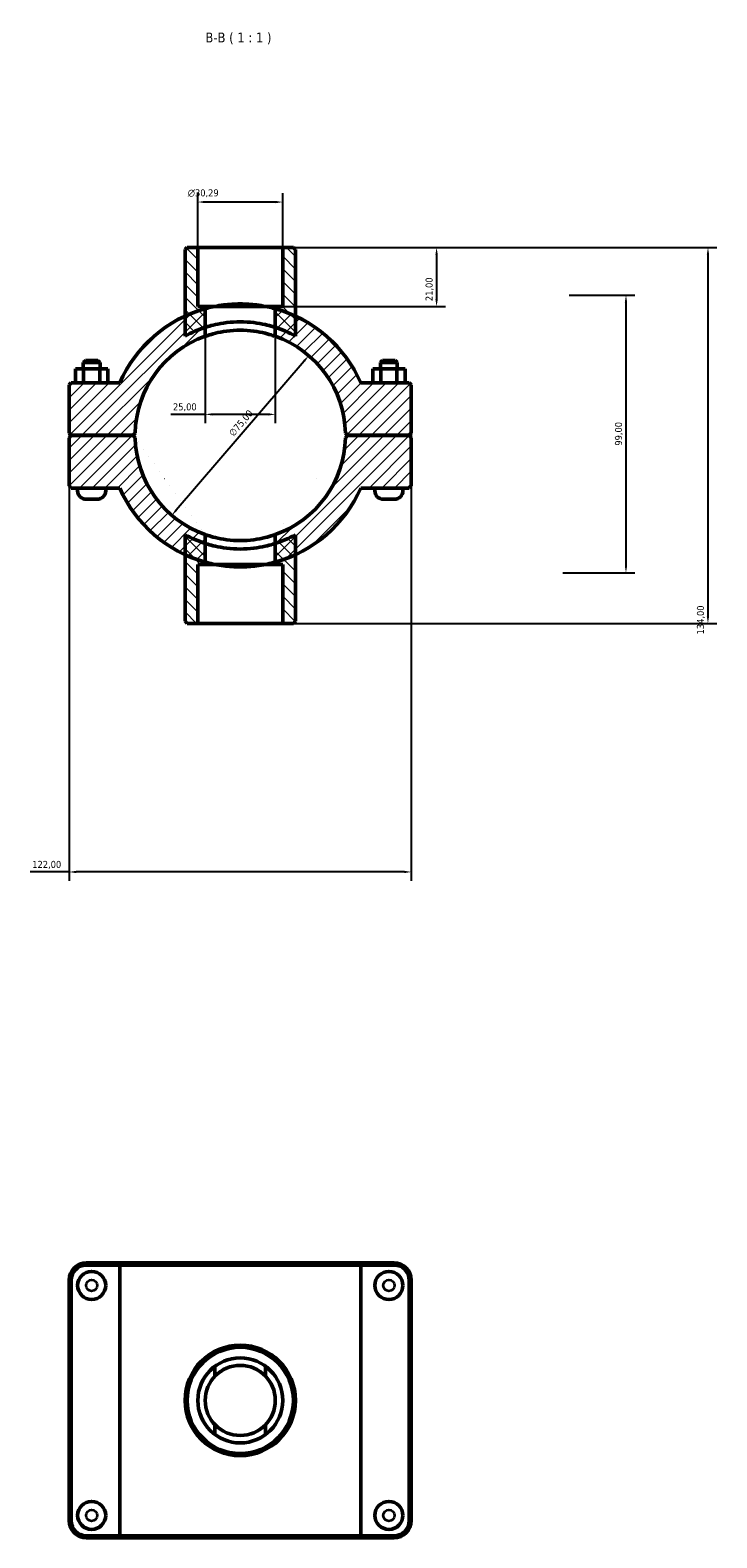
# Model space of a CAD drawing. Header units: millimetres. Extents: x 0 to 907, y -143 to 1184.
# Tile 4 of 4: x 352 to 596, y 646 to 1184. Entities that reach past the tile are written whole.
import ezdxf

# ---------------------------------------------------------------- set-up
doc = ezdxf.new("R2010")
doc.units = ezdxf.units.MM
for name, color, linetype, lineweight in [('Dimension (ISO)', 7, 'Continuous', 25), ('Hatch (ISO)', 7, 'Continuous', 18), ('Symbol (ISO)', 7, 'Continuous', 25), ('Visible (ISO)', 7, 'Continuous', 50), ('Visible Narrow (ISO)', 7, 'Continuous', 35)]:
    doc.layers.add(name, color=color, linetype=linetype, lineweight=lineweight)
doc.styles.add('Label Text (ISO)', font='tahoma.ttf')
doc.styles.add('Note Text (ISO)', font='tahoma.ttf')
doc.dimstyles.new('Default (ISO)', dxfattribs={"dimtxt": 2.5, "dimasz": 2.5, "dimexe": 3.175, "dimexo": 0, "dimgap": 0.762, "dimtad": 1, "dimrnd": 1e-08, "dimzin": 0, "dimtxsty": 'Note Text (ISO)', "dimcen": 0.09, "dimdle": 10, "dimclrd": 256, "dimclre": 256, "dimclrt": 232, "dimazin": 0, "dimtfac": 1.40208, "dimtmove": 0, "dimatfit": 3, "dimfxl": 1, "dimtolj": 1, "dimtzin": 0, "dimlwd": -1, "dimlwe": -1, "dimarcsym": 0})

# ---------------------------------------------------------------- blocks, each defined once
blk = doc.blocks.new('*D7')
at = {"layer": 'Defpoints', "color": 0, "transparency": 16777216}
for p in [(441.68, 1106.06), (439.03, 1085.06), (496.54, 1085.06)]:
    blk.add_point(p, dxfattribs=at)
at = {"layer": 'Dimension (ISO)', "transparency": 16777216}
for p, q in [((441.68, 1106.06), (499.72, 1106.06)), ((496.54, 1103.56), (496.54, 1087.56)), ((439.03, 1085.06), (499.72, 1085.06))]:
    blk.add_line(p, q, dxfattribs=at)
for points in [[(496.13, 1103.56), (496.96, 1103.56), (496.54, 1106.06)], [(496.13, 1087.56), (496.96, 1087.56), (496.54, 1085.06)]]:
    blk.add_solid(points, dxfattribs=at)
at = {"layer": 'Dimension (ISO)', "color": 232, "true_color": 0xca0064, "transparency": 16777216, "insert": (492.61, 1086.95), "char_height": 2.5, "attachment_point": 1, "rotation": 90, "style": 'Note Text (ISO)'}
blk.add_mtext('\\A1;21,00', dxfattribs=at)
blk = doc.blocks.new('*D8')
at = {"layer": 'Defpoints', "color": 0, "transparency": 16777216}
for p in [(411.39, 1122.27), (411.39, 1106.06), (441.68, 1106.06)]:
    blk.add_point(p, dxfattribs=at)
at = {"layer": 'Dimension (ISO)', "transparency": 16777216}
for p, q in [((411.39, 1106.06), (411.39, 1125.45)), ((441.68, 1106.06), (441.68, 1125.45)), ((439.18, 1122.27), (413.89, 1122.27))]:
    blk.add_line(p, q, dxfattribs=at)
for points in [[(413.89, 1122.69), (413.89, 1121.86), (411.39, 1122.27)], [(439.18, 1122.69), (439.18, 1121.86), (441.68, 1122.27)]]:
    blk.add_solid(points, dxfattribs=at)
at = {"layer": 'Dimension (ISO)', "color": 232, "true_color": 0xca0064, "transparency": 16777216, "insert": (407.8, 1126.8), "char_height": 2.5, "attachment_point": 1, "style": 'Note Text (ISO)'}
blk.add_mtext('\\A1;\\fAIGDT|b0|i0;\\H2.5000;\\ln\\fTahoma|b0|i0;\\H2.5000;30,29', dxfattribs=at)
blk = doc.blocks.new('*D9')
at = {"layer": 'Defpoints', "color": 0, "transparency": 16777216}
for p in [(450.96, 1067.52), (402.11, 1010.58)]:
    blk.add_point(p, dxfattribs=at)
at = {"layer": 'Dimension (ISO)', "transparency": 16777216}
blk.add_line((403.73, 1012.48), (449.33, 1065.62), dxfattribs=at)
blk.add_arc((426.53, 1039.05), 37.51, 44.5213, 70.5342, dxfattribs=at)
for points in [[(449.01, 1065.89), (449.64, 1065.35), (450.96, 1067.52)], [(403.42, 1012.75), (404.05, 1012.21), (402.11, 1010.58)]]:
    blk.add_solid(points, dxfattribs=at)
at = {"layer": 'Dimension (ISO)', "color": 232, "true_color": 0xca0064, "transparency": 16777216, "insert": (422.21, 1040.12), "char_height": 2.5, "attachment_point": 1, "rotation": 49.371, "style": 'Note Text (ISO)'}
blk.add_mtext('\\A1;∅75,00', dxfattribs=at)
blk = doc.blocks.new('*D10')
at = {"layer": 'Defpoints', "color": 0, "transparency": 16777216}
for p in [(543.85, 1089.06), (541.53, 990.06), (564.08, 990.06)]:
    blk.add_point(p, dxfattribs=at)
at = {"layer": 'Dimension (ISO)', "transparency": 16777216}
for p, q in [((543.85, 1089.06), (567.26, 1089.06)), ((564.08, 1086.56), (564.08, 992.56)), ((541.53, 990.06), (567.26, 990.06))]:
    blk.add_line(p, q, dxfattribs=at)
for points in [[(563.66, 1086.56), (564.5, 1086.56), (564.08, 1089.06)], [(563.66, 992.56), (564.5, 992.56), (564.08, 990.06)]]:
    blk.add_solid(points, dxfattribs=at)
at = {"layer": 'Dimension (ISO)', "color": 232, "true_color": 0xca0064, "transparency": 16777216, "insert": (560.15, 1035.41), "char_height": 2.5, "attachment_point": 1, "rotation": 90, "style": 'Note Text (ISO)'}
blk.add_mtext('\\A1;99,00', dxfattribs=at)
blk = doc.blocks.new('*D11')
at = {"layer": 'Defpoints', "color": 0, "transparency": 16777216}
for p in [(414.03, 1077.58), (439.03, 1077.58), (414.03, 1046.57)]:
    blk.add_point(p, dxfattribs=at)
at = {"layer": 'Dimension (ISO)', "transparency": 16777216}
for p, q in [((414.03, 1077.58), (414.03, 1043.39)), ((439.03, 1077.58), (439.03, 1043.39)), ((414.03, 1046.57), (401.78, 1046.57)), ((436.53, 1046.57), (416.53, 1046.57))]:
    blk.add_line(p, q, dxfattribs=at)
for points in [[(416.53, 1046.98), (416.53, 1046.15), (414.03, 1046.57)], [(436.53, 1046.98), (436.53, 1046.15), (439.03, 1046.57)]]:
    blk.add_solid(points, dxfattribs=at)
at = {"layer": 'Dimension (ISO)', "color": 232, "true_color": 0xca0064, "transparency": 16777216, "insert": (402.54, 1050.5), "char_height": 2.5, "attachment_point": 1, "style": 'Note Text (ISO)'}
blk.add_mtext('\\A1;25,00', dxfattribs=at)
blk = doc.blocks.new('*D12')
at = {"layer": 'Defpoints', "color": 0, "transparency": 16777216}
for p in [(441.68, 1106.06), (441.68, 972.06), (593.32, 972.06)]:
    blk.add_point(p, dxfattribs=at)
at = {"layer": 'Dimension (ISO)', "transparency": 16777216}
for p, q in [((441.68, 1106.06), (596.49, 1106.06)), ((593.32, 1103.56), (593.32, 974.56)), ((441.68, 972.06), (596.49, 972.06))]:
    blk.add_line(p, q, dxfattribs=at)
for points in [[(592.9, 1103.56), (593.73, 1103.56), (593.32, 1106.06)], [(592.9, 974.56), (593.73, 974.56), (593.32, 972.06)]]:
    blk.add_solid(points, dxfattribs=at)
at = {"layer": 'Dimension (ISO)', "color": 232, "true_color": 0xca0064, "transparency": 16777216, "insert": (589.38, 968.11), "char_height": 2.5, "attachment_point": 1, "rotation": 90, "style": 'Note Text (ISO)'}
blk.add_mtext('\\A1;134,00', dxfattribs=at)
blk = doc.blocks.new('*D13')
at = {"layer": 'Defpoints', "color": 0, "transparency": 16777216}
for p in [(365.53, 1039.86), (487.53, 1039.86), (365.53, 883.42)]:
    blk.add_point(p, dxfattribs=at)
at = {"layer": 'Dimension (ISO)', "transparency": 16777216}
for p, q in [((365.53, 1039.86), (365.53, 880.25)), ((487.53, 1039.86), (487.53, 880.25)), ((365.53, 883.42), (351.6, 883.42)), ((485.03, 883.42), (368.03, 883.42))]:
    blk.add_line(p, q, dxfattribs=at)
for points in [[(368.03, 883.84), (368.03, 883), (365.53, 883.42)], [(485.03, 883.84), (485.03, 883), (487.53, 883.42)]]:
    blk.add_solid(points, dxfattribs=at)
at = {"layer": 'Dimension (ISO)', "color": 232, "true_color": 0xca0064, "transparency": 16777216, "insert": (352.36, 887.36), "char_height": 2.5, "attachment_point": 1, "style": 'Note Text (ISO)'}
blk.add_mtext('\\A1;122,00', dxfattribs=at)

msp = doc.modelspace()

# ---------------------------------------------------------------- hatches: boundary and pattern name
at = {"layer": 'Hatch (ISO)'}
h = msp.add_hatch(dxfattribs=at)
h.set_pattern_fill('ANSI31', color=256, scale=25.4, angle=90.00021, style=0)
h.set_pattern_definition([(135.0002, (0, 0), (-2.245056, -2.245072), [])])
edge = h.paths.add_edge_path()
edge.add_line((411.386, 1085.061), (411.386, 1106.061))
edge.add_line((411.386, 1106.061), (407.592, 1106.061))
edge.add_line((407.592, 1106.061), (406.842, 1105.311))
edge.add_line((406.842, 1105.311), (406.842, 1081.6))
edge.add_line((406.842, 1081.6), (406.842, 1074.453))
edge.add_ellipse((426.531, 1039.061), major_axis=(-19.689, 35.392), ratio=1, start_angle=348.88944, end_angle=360, ccw=False)
edge.add_line((414.031, 1077.583), (414.031, 1085.061))
edge.add_line((414.031, 1085.061), (411.386, 1085.061))
edge = h.paths.add_edge_path()
edge.add_line((441.677, 1106.061), (441.677, 1085.061))
edge.add_line((441.677, 1085.061), (439.031, 1085.061))
edge.add_line((439.031, 1085.061), (439.031, 1077.583))
edge.add_ellipse((426.531, 1039.061), major_axis=(12.5, 38.523), ratio=1, start_angle=348.88944, end_angle=360, ccw=False)
edge.add_line((446.22, 1074.453), (446.22, 1081.6))
edge.add_line((446.22, 1081.6), (446.22, 1105.311))
edge.add_line((446.22, 1105.311), (445.47, 1106.061))
edge.add_line((445.47, 1106.061), (441.677, 1106.061))
edge = h.paths.add_edge_path()
edge.add_line((414.031, 993.061), (414.031, 1000.538))
edge.add_ellipse((426.531, 1039.061), major_axis=(-12.5, -38.523), ratio=1, start_angle=348.88944, end_angle=360, ccw=False)
edge.add_line((406.842, 1003.669), (406.842, 996.521))
edge.add_line((406.842, 996.521), (406.842, 972.811))
edge.add_line((406.842, 972.811), (407.592, 972.061))
edge.add_line((407.592, 972.061), (411.386, 972.061))
edge.add_line((411.386, 972.061), (411.386, 993.061))
edge.add_line((411.386, 993.061), (414.031, 993.061))
edge = h.paths.add_edge_path()
edge.add_line((439.031, 1000.538), (439.031, 993.061))
edge.add_line((439.031, 993.061), (441.677, 993.061))
edge.add_line((441.677, 993.061), (441.677, 972.061))
edge.add_line((441.677, 972.061), (445.47, 972.061))
edge.add_line((445.47, 972.061), (446.22, 972.811))
edge.add_line((446.22, 972.811), (446.22, 996.521))
edge.add_line((446.22, 996.521), (446.22, 1003.669))
edge.add_ellipse((426.531, 1039.061), major_axis=(19.689, -35.392), ratio=1, start_angle=348.88944, end_angle=360, ccw=False)
h = msp.add_hatch(dxfattribs=at)
h.set_pattern_fill('ANSI31', color=256, scale=25.4, style=0)
h.set_pattern_definition([(45, (0, 0), (-2.245064, 2.245064), [])])
edge = h.paths.add_edge_path()
edge.add_line((487.531, 1038.261), (486.781, 1039.011))
edge.add_line((486.781, 1039.011), (464.781, 1039.011))
edge.add_line((464.781, 1039.011), (464.023, 1038.261))
edge.add_ellipse((426.531, 1039.061), major_axis=(37.491, -0.8), ratio=1, start_angle=290.69355, end_angle=360, ccw=False)
edge.add_line((439.031, 1003.705), (439.031, 993.883))
edge.add_ellipse((426.531, 1039.061), major_axis=(12.5, -45.178), ratio=1, start_angle=0, end_angle=9.3708)
edge.add_ellipse((426.531, 1039.061), major_axis=(19.689, -42.539), ratio=1, start_angle=0, end_angle=41.58501)
edge.add_line((469.493, 1020.311), (486.781, 1020.311))
edge.add_line((486.781, 1020.311), (487.531, 1021.061))
edge.add_line((487.531, 1021.061), (487.531, 1038.261))
edge = h.paths.add_edge_path()
edge.add_line((366.281, 1039.011), (365.531, 1038.261))
edge.add_line((365.531, 1038.261), (365.531, 1021.061))
edge.add_line((365.531, 1021.061), (366.281, 1020.311))
edge.add_line((366.281, 1020.311), (383.57, 1020.311))
edge.add_ellipse((426.531, 1039.061), major_axis=(-42.962, -18.75), ratio=1, start_angle=0, end_angle=41.58501)
edge.add_ellipse((426.531, 1039.061), major_axis=(-19.689, -42.539), ratio=1, start_angle=0, end_angle=9.3708)
edge.add_line((414.031, 993.883), (414.031, 1003.705))
edge.add_ellipse((426.531, 1039.061), major_axis=(-12.5, -35.355), ratio=1, start_angle=290.69355, end_angle=360, ccw=False)
edge.add_line((389.04, 1038.261), (388.281, 1039.011))
edge.add_line((388.281, 1039.011), (366.281, 1039.011))
edge = h.paths.add_edge_path()
edge.add_line((486.781, 1039.111), (487.531, 1039.861))
edge.add_line((487.531, 1039.861), (487.531, 1057.061))
edge.add_line((487.531, 1057.061), (486.781, 1057.811))
edge.add_line((486.781, 1057.811), (469.493, 1057.811))
edge.add_ellipse((426.531, 1039.061), major_axis=(42.962, 18.75), ratio=1, start_angle=0, end_angle=41.58501)
edge.add_ellipse((426.531, 1039.061), major_axis=(19.689, 42.539), ratio=1, start_angle=0, end_angle=9.3708)
edge.add_line((439.031, 1084.238), (439.031, 1074.416))
edge.add_ellipse((426.531, 1039.061), major_axis=(12.5, 35.355), ratio=1, start_angle=290.69355, end_angle=360, ccw=False)
edge.add_line((464.023, 1039.861), (464.781, 1039.111))
edge.add_line((464.781, 1039.111), (486.781, 1039.111))
edge = h.paths.add_edge_path()
edge.add_line((365.531, 1039.861), (366.281, 1039.111))
edge.add_line((366.281, 1039.111), (388.281, 1039.111))
edge.add_line((388.281, 1039.111), (389.04, 1039.861))
edge.add_ellipse((426.531, 1039.061), major_axis=(-37.491, 0.8), ratio=1, start_angle=290.69355, end_angle=360, ccw=False)
edge.add_line((414.031, 1074.416), (414.031, 1084.238))
edge.add_ellipse((426.531, 1039.061), major_axis=(-12.5, 45.178), ratio=1, start_angle=0, end_angle=9.3708)
edge.add_ellipse((426.531, 1039.061), major_axis=(-19.689, 42.539), ratio=1, start_angle=0, end_angle=41.58501)
edge.add_line((383.57, 1057.811), (366.281, 1057.811))
edge.add_line((366.281, 1057.811), (365.531, 1057.061))
edge.add_line((365.531, 1057.061), (365.531, 1039.861))

# ---------------------------------------------------------------- linework, layer by layer
at = {"layer": 'Visible (ISO)'}
for p, q in [((407.592, 1106.061), (406.842, 1105.311)), ((406.842, 1105.311), (406.842, 1074.453)), ((411.386, 1106.061), (407.592, 1106.061)), ((411.386, 1085.061), (411.386, 1106.061)), ((411.386, 1106.061), (441.677, 1106.061)), ((441.677, 1106.061), (441.677, 1085.061)), ((445.47, 1106.061), (441.677, 1106.061)), ((446.22, 1105.311), (445.47, 1106.061)), ((446.22, 1074.453), (446.22, 1105.311)), ((414.031, 1085.061), (411.386, 1085.061)), ((414.031, 1077.583), (414.031, 1085.061)), ((414.031, 1085.061), (439.031, 1085.061)), ((414.031, 1074.416), (414.031, 1084.238)), ((417.516, 1085.061), (435.546, 1085.061)), ((441.677, 1085.061), (439.031, 1085.061)), ((439.031, 1085.061), (439.031, 1077.583)), ((439.031, 1084.238), (439.031, 1074.416)), ((371.281, 1065.811), (370.531, 1065.061)), ((376.531, 1065.061), (370.531, 1065.061)), ((370.531, 1062.811), (370.531, 1065.061)), ((371.281, 1065.811), (375.781, 1065.811)), ((375.781, 1065.811), (376.531, 1065.061)), ((376.531, 1062.811), (376.531, 1065.061)), ((477.281, 1065.811), (476.531, 1065.061)), ((476.531, 1065.061), (482.531, 1065.061)), ((476.531, 1065.061), (476.531, 1062.811)), ((481.781, 1065.811), (477.281, 1065.811)), ((481.781, 1065.811), (482.531, 1065.061)), ((482.531, 1065.061), (482.531, 1062.811)), ((367.758, 1062.811), (370.671, 1062.811)), ((367.758, 1057.811), (367.758, 1062.811)), ((370.671, 1062.811), (376.445, 1062.811)), ((370.671, 1057.811), (370.671, 1062.811)), ((376.445, 1062.811), (379.305, 1062.811)), ((376.445, 1057.811), (376.445, 1062.811)), ((379.305, 1057.811), (379.305, 1062.811)), ((476.618, 1062.811), (473.758, 1062.811)), ((473.758, 1057.811), (473.758, 1062.811)), ((476.618, 1057.811), (476.618, 1062.811)), ((482.391, 1062.811), (476.618, 1062.811)), ((482.391, 1057.811), (482.391, 1062.811)), ((485.305, 1062.811), (482.391, 1062.811)), ((485.305, 1057.811), (485.305, 1062.811)), ((366.281, 1057.811), (365.531, 1057.061)), ((365.531, 1057.061), (365.531, 1039.861)), ((383.57, 1057.811), (366.281, 1057.811)), ((486.781, 1057.811), (469.493, 1057.811)), ((487.531, 1057.061), (486.781, 1057.811)), ((487.531, 1039.861), (487.531, 1057.061)), ((365.531, 1039.861), (366.281, 1039.111)), ((366.281, 1039.011), (365.531, 1038.261)), ((365.531, 1038.261), (365.531, 1021.061)), ((366.281, 1039.111), (388.281, 1039.111)), ((388.281, 1039.011), (366.281, 1039.011)), ((368.531, 1039.011), (368.531, 1039.111)), ((378.531, 1039.011), (378.531, 1039.111)), ((388.281, 1039.111), (389.04, 1039.861)), ((389.04, 1038.261), (388.281, 1039.011)), ((464.023, 1039.861), (464.781, 1039.111)), ((464.781, 1039.011), (464.023, 1038.261)), ((464.781, 1039.111), (486.781, 1039.111)), ((486.781, 1039.011), (464.781, 1039.011)), ((474.531, 1039.111), (474.531, 1039.011)), ((484.531, 1039.111), (484.531, 1039.011)), ((486.781, 1039.111), (487.531, 1039.861)), ((487.531, 1038.261), (486.781, 1039.011)), ((487.531, 1021.061), (487.531, 1038.261)), ((365.531, 1021.061), (366.281, 1020.311)), ((366.281, 1020.311), (383.57, 1020.311)), ((368.531, 1019.311), (368.531, 1020.311)), ((375.531, 1016.311), (371.531, 1016.311)), ((378.531, 1019.311), (378.531, 1020.311)), ((469.493, 1020.311), (486.781, 1020.311)), ((474.531, 1020.311), (474.531, 1019.311)), ((477.531, 1016.311), (481.531, 1016.311)), ((484.531, 1020.311), (484.531, 1019.311)), ((486.781, 1020.311), (487.531, 1021.061)), ((406.842, 1003.669), (406.842, 972.811)), ((414.031, 993.883), (414.031, 1003.705)), ((414.031, 993.061), (414.031, 1000.538)), ((439.031, 1003.705), (439.031, 993.883)), ((439.031, 1000.538), (439.031, 993.061)), ((446.22, 972.811), (446.22, 1003.669)), ((411.386, 972.061), (411.386, 993.061)), ((411.386, 993.061), (414.031, 993.061)), ((439.031, 993.061), (414.031, 993.061)), ((435.546, 993.061), (417.516, 993.061)), ((439.031, 993.061), (441.677, 993.061)), ((441.677, 993.061), (441.677, 972.061)), ((406.842, 972.811), (407.592, 972.061)), ((407.592, 972.061), (411.386, 972.061)), ((441.677, 972.061), (411.386, 972.061)), ((441.677, 972.061), (445.47, 972.061)), ((445.47, 972.061), (446.22, 972.811)), ((384.063, 744.001), (371.631, 744.001)), ((371.631, 743.251), (383.57, 743.251)), ((469.493, 743.251), (383.57, 743.251)), ((383.57, 646.751), (383.57, 743.251)), ((384.063, 744.001), (468.999, 744.001)), ((481.431, 744.001), (468.999, 744.001)), ((469.493, 743.251), (481.431, 743.251)), ((469.493, 646.751), (469.493, 743.251)), ((365.531, 737.901), (365.531, 652.101)), ((366.281, 652.101), (366.281, 737.901)), ((486.781, 737.901), (486.781, 652.101)), ((487.531, 652.101), (487.531, 737.901)), ((417.516, 703.66), (417.516, 707.171)), ((435.546, 707.171), (435.546, 703.66)), ((417.516, 682.83), (417.516, 686.341)), ((435.546, 686.341), (435.546, 682.83)), ((383.57, 646.751), (371.631, 646.751)), ((371.631, 646.001), (384.063, 646.001)), ((383.57, 646.751), (469.493, 646.751)), ((468.999, 646.001), (384.063, 646.001)), ((468.999, 646.001), (481.431, 646.001)), ((481.431, 646.751), (469.493, 646.751))]:
    msp.add_line(p, q, dxfattribs=at)
for centre, radius in [((373.531, 736.001), 5), ((479.531, 736.001), 5), ((426.531, 695.001), 19.689), ((426.531, 695.001), 18.939), ((426.531, 695.001), 15.146), ((426.531, 695.001), 12.5), ((373.531, 654.001), 5), ((479.531, 654.001), 5)]:
    msp.add_circle(centre, radius, dxfattribs=at)
for centre, radius, start, end in [((426.531, 1039.061), 46.875, 105.46601, 156.42182), ((426.531, 1039.061), 46.875, 23.57818, 74.53399), ((426.531, 1039.061), 40.5, 107.97741, 119.08797), ((426.531, 1039.061), 40.5, 60.91203, 72.02259), ((426.531, 1039.061), 37.5, 109.47122, 178.77767), ((426.531, 1039.061), 37.5, 1.22233, 70.52878), ((426.531, 1039.061), 37.5, 181.22233, 250.52878), ((426.531, 1039.061), 37.5, 289.47122, 358.77767), ((371.531, 1019.311), 3, 180, 270), ((375.531, 1019.311), 3, 270, 0), ((426.531, 1039.061), 46.875, 203.57818, 254.53399), ((426.531, 1039.061), 46.875, 285.46601, 336.42182), ((477.531, 1019.311), 3, 180, 270), ((481.531, 1019.311), 3, 270, 0), ((426.531, 1039.061), 40.5, 240.91203, 252.02259), ((426.531, 1039.061), 40.5, 287.97741, 299.08797), ((371.631, 737.901), 6.1, 90, 180), ((371.631, 737.901), 5.35, 90, 180), ((481.431, 737.901), 6.1, 0, 90), ((481.431, 737.901), 5.35, 0, 90), ((426.531, 695.001), 12.5, 43.84804, 136.15196), ((426.531, 695.001), 12.5, 223.84804, 316.15196), ((371.631, 652.101), 6.1, 180, 270), ((371.631, 652.101), 5.35, 180, 270), ((481.431, 652.101), 6.1, 270, 0), ((481.431, 652.101), 5.35, 270, 0)]:
    msp.add_arc(centre, radius, start, end, dxfattribs=at)
for points, knots in [([(417.516, 1085.061), (418.489, 1085.251), (419.572, 1085.431), (421.648, 1085.69), (422.622, 1085.783), (424.584, 1085.906), (425.573, 1085.936), (427.489, 1085.936), (428.478, 1085.906), (430.44, 1085.783), (431.414, 1085.69), (433.491, 1085.431), (434.574, 1085.251), (435.546, 1085.061)], [5.97211, 5.97211, 5.97211, 5.97211, 6.3250775, 6.3250775, 6.6125173, 6.6125173, 6.899957, 6.899957, 7.1873967, 7.1873967, 7.4748365, 7.4748365, 7.827804, 7.827804, 7.827804, 7.827804]), ([(414.031, 1084.238), (414.031, 1084.238), (414.348, 1084.33), (415.592, 1084.646), (416.484, 1084.858), (417.516, 1085.061)], [3.78669507, 3.78669507, 3.78669507, 3.78669507, 4.26007516, 4.26007516, 4.7081827, 4.7081827, 4.7081827, 4.7081827]), ([(435.546, 1085.061), (436.579, 1084.858), (437.47, 1084.646), (438.714, 1084.33), (439.031, 1084.238), (439.031, 1084.238)], [-0.92148763, -0.92148763, -0.92148763, -0.92148763, -0.47338009, -0.47338009, 0, 0, 0, 0]), ([(414.031, 1077.583), (414.031, 1077.583), (414.349, 1077.691), (415.628, 1078.071), (416.588, 1078.338), (418.796, 1078.831), (420.195, 1079.092), (423.272, 1079.459), (424.951, 1079.561), (428.112, 1079.561), (429.791, 1079.459), (432.867, 1079.092), (434.266, 1078.831), (436.474, 1078.338), (437.434, 1078.071), (438.713, 1077.691), (439.031, 1077.583), (439.031, 1077.583)], [0, 0, 0, 0, 0.4742998, 0.4742998, 0.9485997, 0.9485997, 1.4227404, 1.4227404, 1.8968811, 1.8968811, 2.3710219, 2.3710219, 2.8451626, 2.8451626, 3.3194624, 3.3194624, 3.7937623, 3.7937623, 3.7937623, 3.7937623]), ([(439.031, 1074.416), (439.031, 1074.416), (438.712, 1074.534), (437.433, 1074.947), (436.473, 1075.237), (434.267, 1075.772), (432.87, 1076.054), (429.793, 1076.451), (428.114, 1076.561), (424.949, 1076.561), (423.269, 1076.451), (420.193, 1076.054), (418.795, 1075.772), (416.589, 1075.237), (415.629, 1074.947), (414.35, 1074.534), (414.031, 1074.416), (414.031, 1074.416)], [0, 0, 0, 0, 0.4749227, 0.4749227, 0.9498455, 0.9498455, 1.4245479, 1.4245479, 1.8992504, 1.8992504, 2.3739528, 2.3739528, 2.8486553, 2.8486553, 3.323578, 3.323578, 3.7985007, 3.7985007, 3.7985007, 3.7985007]), ([(414.031, 1003.705), (414.031, 1003.705), (414.35, 1003.588), (415.629, 1003.174), (416.589, 1002.885), (418.795, 1002.35), (420.193, 1002.068), (423.269, 1001.671), (424.949, 1001.561), (428.114, 1001.561), (429.793, 1001.671), (432.87, 1002.068), (434.267, 1002.35), (436.473, 1002.885), (437.433, 1003.174), (438.712, 1003.588), (439.031, 1003.705), (439.031, 1003.705)], [0, 0, 0, 0, 0.4749227, 0.4749227, 0.9498455, 0.9498455, 1.4245479, 1.4245479, 1.8992504, 1.8992504, 2.3739528, 2.3739528, 2.8486553, 2.8486553, 3.323578, 3.323578, 3.7985007, 3.7985007, 3.7985007, 3.7985007]), ([(414.031, 1000.538), (414.031, 1000.538), (414.349, 1000.43), (415.628, 1000.05), (416.588, 999.784), (418.796, 999.29), (420.195, 999.029), (423.272, 998.662), (424.951, 998.561), (428.112, 998.561), (429.791, 998.662), (432.867, 999.029), (434.266, 999.29), (436.474, 999.784), (437.434, 1000.05), (438.713, 1000.43), (439.031, 1000.538), (439.031, 1000.538)], [3.7937623, 3.7937623, 3.7937623, 3.7937623, 4.2680621, 4.2680621, 4.742362, 4.742362, 5.2165027, 5.2165027, 5.6906434, 5.6906434, 6.1647841, 6.1647841, 6.6389248, 6.6389248, 7.1132247, 7.1132247, 7.5875245, 7.5875245, 7.5875245, 7.5875245]), ([(417.516, 993.061), (416.484, 993.263), (415.592, 993.476), (414.348, 993.792), (414.031, 993.883), (414.031, 993.883)], [-0.92148763, -0.92148763, -0.92148763, -0.92148763, -0.47338009, -0.47338009, 0, 0, 0, 0]), ([(435.546, 993.061), (434.574, 992.87), (433.491, 992.691), (431.414, 992.431), (430.44, 992.339), (428.478, 992.216), (427.489, 992.186), (425.573, 992.186), (424.584, 992.216), (422.622, 992.339), (421.648, 992.431), (419.572, 992.691), (418.489, 992.87), (417.516, 993.061)], [5.97211, 5.97211, 5.97211, 5.97211, 6.3250775, 6.3250775, 6.6125173, 6.6125173, 6.899957, 6.899957, 7.1873967, 7.1873967, 7.4748365, 7.4748365, 7.827804, 7.827804, 7.827804, 7.827804]), ([(439.031, 993.883), (439.031, 993.883), (438.714, 993.792), (437.47, 993.476), (436.579, 993.263), (435.546, 993.061)], [3.78669507, 3.78669507, 3.78669507, 3.78669507, 4.26007516, 4.26007516, 4.7081827, 4.7081827, 4.7081827, 4.7081827])]:
    msp.add_open_spline(points, degree=3, knots=knots, dxfattribs=at)
for points in [[(384.063, 744.001), (383.898, 743.751), (383.733, 743.501), (383.57, 743.251)], [(468.999, 744.001), (469.164, 743.751), (469.329, 743.501), (469.493, 743.251)], [(384.063, 646.001), (383.898, 646.251), (383.733, 646.501), (383.57, 646.751)], [(468.999, 646.001), (469.164, 646.251), (469.329, 646.501), (469.493, 646.751)]]:
    msp.add_open_spline(points, degree=3, dxfattribs=at)
at = {"layer": 'Visible Narrow (ISO)'}
for p, q in [((371.631, 743.288), (371.631, 743.963)), ((481.431, 743.288), (481.431, 743.963)), ((366.244, 737.901), (365.569, 737.901)), ((486.819, 737.901), (487.494, 737.901)), ((366.244, 652.101), (365.569, 652.101)), ((486.819, 652.101), (487.494, 652.101)), ((371.631, 646.713), (371.631, 646.038)), ((481.431, 646.713), (481.431, 646.038))]:
    msp.add_line(p, q, dxfattribs=at)
for centre in [(373.531, 736.001), (479.531, 736.001), (373.531, 654.001), (479.531, 654.001)]:
    msp.add_circle(centre, 2, dxfattribs=at)

# ---------------------------------------------------------------- texts
at = {"layer": 'Symbol (ISO)', "insert": (414.092, 1178.561), "char_height": 3.5, "attachment_point": 7, "style": 'Label Text (ISO)'}
msp.add_mtext('B-B ( 1 : 1 )', dxfattribs=at)

# ---------------------------------------------------------------- dimensions: what is measured, and where the dimension line sits
at = {"layer": 'Dimension (ISO)'}
dim = msp.add_linear_dim(base=(411.386, 1122.274), p1=(441.677, 1106.061), p2=(411.386, 1106.061), angle=180, text='\\fAIGDT|b0|i0;\\H2.5000;\\ln\\fTahoma|b0|i0;\\H2.5000;<>', dimstyle='Default (ISO)', override={"dimdec": 2, "dimtp": 0, "dimtm": 0, "dimtdec": 2, "dimtofl": 0, "dimatfit": 1}, dxfattribs=at)
dim.commit()
dim.dimension.update_dxf_attribs({"geometry": '*D8', "text_midpoint": (413.349, 1122.274), "dimtype": 160})
for base, p1, p2, angle, picture, middle in [((496.545, 1085.061), (441.677, 1106.061), (439.031, 1085.061), 90, '*D7', (496.545, 1091.061)), ((593.315, 972.061), (441.677, 1106.061), (441.677, 972.061), 90, '*D12', (593.315, 973.061)), ((564.08, 990.061), (543.848, 1089.061), (541.531, 990.061), 270, '*D10', (564.08, 1039.561))]:
    dim = msp.add_linear_dim(base=base, p1=p1, p2=p2, angle=angle, dimstyle='Default (ISO)', override={"dimdec": 2, "dimtp": 0, "dimtm": 0, "dimtdec": 2, "dimtofl": 0, "dimatfit": 1}, dxfattribs=at)
    dim.commit()
    dim.dimension.update_dxf_attribs({"geometry": picture, "text_midpoint": middle, "dimtype": 160})
for base, p1, p2, picture, middle in [((414.031, 1046.567), (439.031, 1077.583), (414.031, 1077.583), '*D11', (406.656, 1046.567)), ((365.531, 883.421), (487.531, 1039.861), (365.531, 1039.861), '*D13', (357.315, 883.421))]:
    dim = msp.add_linear_dim(base=base, p1=p1, p2=p2, dimstyle='Default (ISO)', override={"dimdec": 2, "dimtp": 0, "dimtm": 0, "dimtdec": 2, "dimtofl": 0, "dimatfit": 2}, dxfattribs=at)
    dim.commit()
    dim.dimension.update_dxf_attribs({"geometry": picture, "text_midpoint": middle, "dimtype": 160})
dim = msp.add_diameter_dim_2p(p1=(402.106, 1010.582), p2=(450.956, 1067.518), dimstyle='Default (ISO)', override={"dimdec": 2, "dimlfac": 0.999731, "dimtp": 0, "dimtm": 0, "dimtdec": 2, "dimatfit": 2}, dxfattribs=at)
dim.commit()
dim.dimension.update_dxf_attribs({"geometry": '*D9', "text_midpoint": (428.804, 1041.699), "dimtype": 163})

doc.saveas('drawing.dxf')
